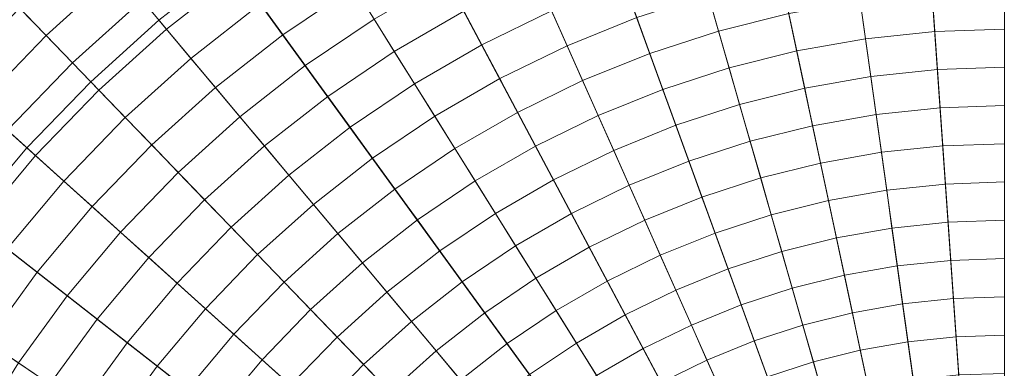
# Model space of a CAD drawing. Header units: centimetres. Extents: x -3.01 to 4.18, y -6.48 to 0.72.
# Tile 201 of 256: x -0.16 to 0.59, y -2.38 to -2.11. Entities that reach past the tile are written whole.
import ezdxf

# ---------------------------------------------------------------- set-up
doc = ezdxf.new("R2010")
doc.units = ezdxf.units.CM
doc.header["$LTSCALE"] = 2.54
doc.layers.add('Lucido design-1', color=7, linetype='Continuous')

# ---------------------------------------------------------------- blocks, each defined once
blk = doc.blocks.new('Gruppo-1')
at = {"color": 142, "linetype": 'Continuous', "lineweight": 9}
for points in [[(0.51664, -1.8839, -14.60843), (0.44727, -1.89119, -14.60843), (0.58636, -2.8809, -14.60843), (0.51664, -1.8839, -14.60843)], [(0.58636, -2.8809, -13.70118), (0.44727, -1.89119, -13.70118), (0.51664, -1.8839, -13.70118), (0.58636, -2.8809, -13.70118)], [(0.58636, -1.88146, -14.60843), (0.51664, -1.8839, -14.60843), (0.58636, -2.8809, -14.60843), (0.58636, -1.88146, -14.60843)], [(0.58636, -2.8809, -13.70118), (0.51664, -1.8839, -13.70118), (0.58636, -1.88146, -13.70118), (0.58636, -2.8809, -13.70118)], [(0.44727, -1.89119, -14.60843), (0.37857, -1.9033, -14.60843), (0.58636, -2.8809, -14.60843), (0.44727, -1.89119, -14.60843)], [(0.58636, -2.8809, -13.70118), (0.37857, -1.9033, -13.70118), (0.44727, -1.89119, -13.70118), (0.58636, -2.8809, -13.70118)], [(0.37857, -1.9033, -14.60843), (0.31088, -1.92018, -14.60843), (0.58636, -2.8809, -14.60843), (0.37857, -1.9033, -14.60843)], [(0.58636, -2.8809, -13.70118), (0.31088, -1.92018, -13.70118), (0.37857, -1.9033, -13.70118), (0.58636, -2.8809, -13.70118)], [(0.31088, -1.92018, -14.60843), (0.24453, -1.94174, -14.60843), (0.58636, -2.8809, -14.60843), (0.31088, -1.92018, -14.60843)], [(0.58636, -2.8809, -13.70118), (0.24453, -1.94174, -13.70118), (0.31088, -1.92018, -13.70118), (0.58636, -2.8809, -13.70118)], [(0.24453, -1.94174, -14.60843), (0.17985, -1.96787, -14.60843), (0.58636, -2.8809, -14.60843), (0.24453, -1.94174, -14.60843)], [(0.58636, -2.8809, -13.70118), (0.17985, -1.96787, -13.70118), (0.24453, -1.94174, -13.70118), (0.58636, -2.8809, -13.70118)], [(0.17985, -1.96787, -14.60843), (0.11715, -1.99845, -14.60843), (0.58636, -2.8809, -14.60843), (0.17985, -1.96787, -14.60843)], [(0.58636, -2.8809, -13.70118), (0.11715, -1.99845, -13.70118), (0.17985, -1.96787, -13.70118), (0.58636, -2.8809, -13.70118)], [(0.11715, -1.99845, -14.60843), (0.05674, -2.03333, -14.60843), (0.58636, -2.8809, -14.60843), (0.11715, -1.99845, -14.60843)], [(0.58636, -2.8809, -13.70118), (0.05674, -2.03333, -13.70118), (0.11715, -1.99845, -13.70118), (0.58636, -2.8809, -13.70118)], [(0.05674, -2.03333, -14.60843), (-0.00109, -2.07234, -14.60843), (0.58636, -2.8809, -14.60843), (0.05674, -2.03333, -14.60843)], [(0.58636, -2.8809, -13.70118), (-0.00109, -2.07234, -13.70118), (0.05674, -2.03333, -13.70118), (0.58636, -2.8809, -13.70118)], [(-0.00109, -2.07234, -14.60843), (-0.05606, -2.11529, -14.60843), (0.58636, -2.8809, -14.60843), (-0.00109, -2.07234, -14.60843)], [(-0.00109, -2.07234, -13.70118), (-0.05606, -2.11529, -13.70118), (-0.05606, -2.11529, -14.60843), (-0.00109, -2.07234, -14.60843), (-0.00109, -2.07234, -13.70118)], [(0.58636, -2.8809, -13.70118), (-0.05606, -2.11529, -13.70118), (-0.00109, -2.07234, -13.70118), (0.58636, -2.8809, -13.70118)], [(-0.05606, -2.11529, -14.60843), (-0.1079, -2.16196, -14.60843), (0.58636, -2.8809, -14.60843), (-0.05606, -2.11529, -14.60843)], [(-0.05606, -2.11529, -13.70118), (-0.1079, -2.16196, -13.70118), (-0.1079, -2.16196, -14.60843), (-0.05606, -2.11529, -14.60843), (-0.05606, -2.11529, -13.70118)], [(0.58636, -2.8809, -13.70118), (-0.1079, -2.16196, -13.70118), (-0.05606, -2.11529, -13.70118), (0.58636, -2.8809, -13.70118)], [(-0.1079, -2.16196, -14.60843), (-0.15636, -2.21215, -14.60843), (0.58636, -2.8809, -14.60843), (-0.1079, -2.16196, -14.60843)], [(-0.1079, -2.16196, -13.70118), (-0.15636, -2.21215, -13.70118), (-0.15636, -2.21215, -14.60843), (-0.1079, -2.16196, -14.60843), (-0.1079, -2.16196, -13.70118)], [(0.58636, -2.8809, -13.70118), (-0.15636, -2.21215, -13.70118), (-0.1079, -2.16196, -13.70118), (0.58636, -2.8809, -13.70118)], [(-0.15636, -2.21215, -14.60843), (-0.2012, -2.26558, -14.60843), (0.58636, -2.8809, -14.60843), (-0.15636, -2.21215, -14.60843)], [(-0.15636, -2.21215, -13.70118), (-0.2012, -2.26558, -13.70118), (-0.2012, -2.26558, -14.60843), (-0.15636, -2.21215, -14.60843), (-0.15636, -2.21215, -13.70118)], [(0.58636, -2.8809, -13.70118), (-0.2012, -2.26558, -13.70118), (-0.15636, -2.21215, -13.70118), (0.58636, -2.8809, -13.70118)], [(-0.2012, -2.26558, -14.60843), (-0.24221, -2.32202, -14.60843), (0.58636, -2.8809, -14.60843), (-0.2012, -2.26558, -14.60843)], [(0.58636, -2.8809, -13.70118), (-0.24221, -2.32202, -13.70118), (-0.2012, -2.26558, -13.70118), (0.58636, -2.8809, -13.70118)], [(-0.24221, -2.32202, -14.60843), (-0.27917, -2.38118, -14.60843), (0.58636, -2.8809, -14.60843), (-0.24221, -2.32202, -14.60843)], [(0.58636, -2.8809, -13.70118), (-0.27917, -2.38118, -13.70118), (-0.24221, -2.32202, -13.70118), (0.58636, -2.8809, -13.70118)]]:
    blk.add_polyline3d(points, dxfattribs=at)
for points in [[(0.58636, 0.71773, -13.70234), (0.33533, 0.70896, -13.70234), (0.58621, -2.87874, -13.70234), (0.58636, -2.87874, -13.70234)], [(0.33533, 0.70896, -13.70234), (0.08553, 0.68271, -13.70234), (0.58606, -2.87876, -13.70234), (0.58621, -2.87874, -13.70234)], [(0.08553, 0.68271, -13.70234), (-0.16184, 0.63909, -13.70234), (0.58591, -2.87878, -13.70234), (0.58606, -2.87876, -13.70234)], [(-0.16184, 0.63909, -13.70234), (-0.40555, 0.57832, -13.70234), (0.58577, -2.87882, -13.70234), (0.58591, -2.87878, -13.70234)], [(-0.40555, 0.57832, -13.70234), (-0.64444, 0.5007, -13.70234), (0.58562, -2.87887, -13.70234), (0.58577, -2.87882, -13.70234)], [(-0.64444, 0.5007, -13.70234), (-0.87733, 0.40661, -13.70234), (0.58548, -2.87892, -13.70234), (0.58562, -2.87887, -13.70234)], [(-0.87733, 0.40661, -13.70234), (-1.10309, 0.2965, -13.70234), (0.58535, -2.87899, -13.70234), (0.58548, -2.87892, -13.70234)], [(-1.10309, 0.2965, -13.70234), (-1.32062, 0.17091, -13.70234), (0.58522, -2.87906, -13.70234), (0.58535, -2.87899, -13.70234)], [(-1.32062, 0.17091, -13.70234), (-1.52886, 0.03045, -13.70234), (0.58509, -2.87915, -13.70234), (0.58522, -2.87906, -13.70234)], [(-1.52886, 0.03045, -13.70234), (-1.72679, -0.12419, -13.70234), (0.58497, -2.87924, -13.70234), (0.58509, -2.87915, -13.70234)], [(-1.72679, -0.12419, -13.70234), (-1.91345, -0.29226, -13.70234), (0.58486, -2.87934, -13.70234), (0.58497, -2.87924, -13.70234)], [(-1.91345, -0.29226, -13.70234), (-2.08794, -0.47295, -13.70234), (0.58475, -2.87945, -13.70234), (0.58486, -2.87934, -13.70234)], [(-2.08794, -0.47295, -13.70234), (-2.24939, -0.66536, -13.70234), (0.58466, -2.87957, -13.70234), (0.58475, -2.87945, -13.70234)], [(-2.24939, -0.66536, -13.70234), (-2.39704, -0.86857, -13.70234), (0.58457, -2.87969, -13.70234), (0.58466, -2.87957, -13.70234)], [(-2.39704, -0.86857, -13.70234), (-2.53014, -1.08159, -13.70234), (0.58449, -2.87982, -13.70234), (0.58457, -2.87969, -13.70234)], [(-2.53014, -1.08159, -13.70234), (-2.64806, -1.30336, -13.70234), (0.58442, -2.87995, -13.70234), (0.58449, -2.87982, -13.70234)], [(-2.64806, -1.30336, -13.70234), (-2.75023, -1.53283, -13.70234), (0.58436, -2.88009, -13.70234), (0.58442, -2.87995, -13.70234)], [(-2.75023, -1.53283, -13.70234), (-2.83614, -1.76886, -13.70234), (0.58431, -2.88023, -13.70234), (0.58436, -2.88009, -13.70234)], [(-2.83614, -1.76886, -13.70234), (-2.90537, -2.01031, -13.70234), (0.58426, -2.88038, -13.70234), (0.58431, -2.88023, -13.70234)], [(-2.90537, -2.01031, -13.70234), (-2.95759, -2.256, -13.70234), (0.58423, -2.88052, -13.70234), (0.58426, -2.88038, -13.70234)], [(-0.08746, -2.07787, -12.67824), (-0.14183, -2.12683, -12.67824), (-0.16188, -2.10607, -12.68249), (-0.10601, -2.05576, -12.68249)], [(0.00416, -2.07956, -12.67003), (-0.05032, -2.12213, -12.67003), (-0.0689, -2.09999, -12.67409), (-0.01283, -2.05619, -12.67409)], [(0.09212, -2.08994, -12.66223), (0.03815, -2.12635, -12.66223), (0.02115, -2.10295, -12.66608), (0.07679, -2.06542, -12.66608)], [(-0.0689, -2.09999, -12.67409), (-0.12177, -2.1476, -12.67409), (-0.14183, -2.12683, -12.67824), (-0.08746, -2.07787, -12.67824)], [(0.02115, -2.10295, -12.66608), (-0.03174, -2.14427, -12.66608), (-0.05032, -2.12213, -12.67003), (0.00416, -2.07956, -12.67003)], [(0.17567, -2.1085, -12.65482), (0.12279, -2.13903, -12.65482), (0.10745, -2.11448, -12.65847), (0.16208, -2.08294, -12.65847)], [(0.24233, -2.10819, -12.65127), (0.18926, -2.13407, -12.65127), (0.17567, -2.1085, -12.65482), (0.23055, -2.08173, -12.65482)], [(0.30698, -2.11329, -12.64782), (0.25411, -2.13465, -12.64782), (0.24233, -2.10819, -12.65127), (0.29707, -2.08607, -12.65127)], [(0.42255, -2.11023, -12.64447), (0.36919, -2.12353, -12.64447), (0.3612, -2.09567, -12.64782), (0.41652, -2.08188, -12.64782)], [(0.10745, -2.11448, -12.65847), (0.05515, -2.14975, -12.65847), (0.03815, -2.12635, -12.66223), (0.09212, -2.08994, -12.66223)], [(0.58636, -2.12201, -12.64122), (0.53342, -2.12386, -12.64122), (0.5314, -2.09493, -12.64447), (0.58636, -2.09301, -12.64447)], [(-0.05032, -2.12213, -12.67003), (-0.1017, -2.16839, -12.67003), (-0.12177, -2.1476, -12.67409), (-0.0689, -2.09999, -12.67409)], [(0.36919, -2.12353, -12.64447), (0.31689, -2.14053, -12.64447), (0.30698, -2.11329, -12.64782), (0.3612, -2.09567, -12.64782)], [(0.48074, -2.12939, -12.64122), (0.42858, -2.13859, -12.64122), (0.42255, -2.11023, -12.64447), (0.47671, -2.10068, -12.64447)], [(0.53342, -2.12386, -12.64122), (0.48074, -2.12939, -12.64122), (0.47671, -2.10068, -12.64447), (0.5314, -2.09493, -12.64447)], [(-0.14183, -2.12683, -12.67824), (-0.19266, -2.17946, -12.67824), (-0.21411, -2.16015, -12.68249), (-0.16188, -2.10607, -12.68249)], [(0.03815, -2.12635, -12.66223), (-0.01315, -2.16643, -12.66223), (-0.03174, -2.14427, -12.66608), (0.02115, -2.10295, -12.66608)], [(0.18926, -2.13407, -12.65127), (0.13813, -2.16359, -12.65127), (0.12279, -2.13903, -12.65482), (0.17567, -2.1085, -12.65482)], [(0.25411, -2.13465, -12.64782), (0.20286, -2.15965, -12.64782), (0.18926, -2.13407, -12.65127), (0.24233, -2.10819, -12.65127)], [(0.12279, -2.13903, -12.65482), (0.07217, -2.17317, -12.65482), (0.05515, -2.14975, -12.65847), (0.10745, -2.11448, -12.65847)], [(0.31689, -2.14053, -12.64447), (0.2659, -2.16113, -12.64447), (0.25411, -2.13465, -12.64782), (0.30698, -2.11329, -12.64782)], [(0.42858, -2.13859, -12.64122), (0.37718, -2.15141, -12.64122), (0.36919, -2.12353, -12.64447), (0.42255, -2.11023, -12.64447)], [(-0.03174, -2.14427, -12.66608), (-0.08162, -2.18918, -12.66608), (-0.1017, -2.16839, -12.67003), (-0.05032, -2.12213, -12.67003)], [(0.37718, -2.15141, -12.64122), (0.32681, -2.16777, -12.64122), (0.31689, -2.14053, -12.64447), (0.36919, -2.12353, -12.64447)], [(0.53545, -2.15279, -12.63807), (0.48478, -2.15812, -12.63807), (0.48074, -2.12939, -12.64122), (0.53342, -2.12386, -12.64122)], [(0.58636, -2.15101, -12.63807), (0.53545, -2.15279, -12.63807), (0.53342, -2.12386, -12.64122), (0.58636, -2.12201, -12.64122)], [(-0.12177, -2.1476, -12.67409), (-0.1712, -2.19879, -12.67409), (-0.19266, -2.17946, -12.67824), (-0.14183, -2.12683, -12.67824)], [(0.05515, -2.14975, -12.65847), (0.00545, -2.18859, -12.65847), (-0.01315, -2.16643, -12.66223), (0.03815, -2.12635, -12.66223)], [(0.48478, -2.15812, -12.63807), (0.43461, -2.16696, -12.63807), (0.42858, -2.13859, -12.64122), (0.48074, -2.12939, -12.64122)], [(0.13813, -2.16359, -12.65127), (0.08919, -2.1966, -12.65127), (0.07217, -2.17317, -12.65482), (0.12279, -2.13903, -12.65482)], [(0.20286, -2.15965, -12.64782), (0.15349, -2.18816, -12.64782), (0.13813, -2.16359, -12.65127), (0.18926, -2.13407, -12.65127)], [(0.2659, -2.16113, -12.64447), (0.21647, -2.18524, -12.64447), (0.20286, -2.15965, -12.64782), (0.25411, -2.13465, -12.64782)], [(0.43461, -2.16696, -12.63807), (0.38518, -2.17929, -12.63807), (0.37718, -2.15141, -12.64122), (0.42858, -2.13859, -12.64122)], [(-0.01315, -2.16643, -12.66223), (-0.06153, -2.20999, -12.66223), (-0.08162, -2.18918, -12.66608), (-0.03174, -2.14427, -12.66608)], [(0.32681, -2.16777, -12.64122), (0.27769, -2.18762, -12.64122), (0.2659, -2.16113, -12.64447), (0.31689, -2.14053, -12.64447)], [(-0.1017, -2.16839, -12.67003), (-0.14973, -2.21812, -12.67003), (-0.1712, -2.19879, -12.67409), (-0.12177, -2.1476, -12.67409)], [(0.07217, -2.17317, -12.65482), (0.02405, -2.21076, -12.65482), (0.00545, -2.18859, -12.65847), (0.05515, -2.14975, -12.65847)], [(0.38518, -2.17929, -12.63807), (0.33673, -2.19503, -12.63807), (0.32681, -2.16777, -12.64122), (0.37718, -2.15141, -12.64122)], [(0.53747, -2.18174, -12.63502), (0.48882, -2.18685, -12.63502), (0.48478, -2.15812, -12.63807), (0.53545, -2.15279, -12.63807)], [(0.58636, -2.18003, -12.63502), (0.53747, -2.18174, -12.63502), (0.53545, -2.15279, -12.63807), (0.58636, -2.15101, -12.63807)], [(0.21647, -2.18524, -12.64447), (0.16885, -2.21273, -12.64447), (0.15349, -2.18816, -12.64782), (0.20286, -2.15965, -12.64782)], [(0.27769, -2.18762, -12.64122), (0.23008, -2.21084, -12.64122), (0.21647, -2.18524, -12.64447), (0.2659, -2.16113, -12.64447)], [(0.48882, -2.18685, -12.63502), (0.44064, -2.19535, -12.63502), (0.43461, -2.16696, -12.63807), (0.48478, -2.15812, -12.63807)], [(-0.08162, -2.18918, -12.66608), (-0.12825, -2.23746, -12.66608), (-0.14973, -2.21812, -12.67003), (-0.1017, -2.16839, -12.67003)], [(0.00545, -2.18859, -12.65847), (-0.04143, -2.2308, -12.65847), (-0.06153, -2.20999, -12.66223), (-0.01315, -2.16643, -12.66223)], [(0.15349, -2.18816, -12.64782), (0.10622, -2.22004, -12.64782), (0.08919, -2.1966, -12.65127), (0.13813, -2.16359, -12.65127)], [(0.33673, -2.19503, -12.63807), (0.28949, -2.21412, -12.63807), (0.27769, -2.18762, -12.64122), (0.32681, -2.16777, -12.64122)], [(0.44064, -2.19535, -12.63502), (0.39318, -2.20718, -12.63502), (0.38518, -2.17929, -12.63807), (0.43461, -2.16696, -12.63807)], [(0.08919, -2.1966, -12.65127), (0.04267, -2.23295, -12.65127), (0.02405, -2.21076, -12.65482), (0.07217, -2.17317, -12.65482)], [(0.39318, -2.20718, -12.63502), (0.34665, -2.2223, -12.63502), (0.33673, -2.19503, -12.63807), (0.38518, -2.17929, -12.63807)], [(0.5395, -2.21069, -12.63207), (0.49286, -2.21559, -12.63207), (0.48882, -2.18685, -12.63502), (0.53747, -2.18174, -12.63502)], [(0.58636, -2.20906, -12.63207), (0.5395, -2.21069, -12.63207), (0.53747, -2.18174, -12.63502), (0.58636, -2.18003, -12.63502)], [(-0.06153, -2.20999, -12.66223), (-0.10675, -2.25681, -12.66223), (-0.12825, -2.23746, -12.66608), (-0.08162, -2.18918, -12.66608)], [(0.02405, -2.21076, -12.65482), (-0.02132, -2.25162, -12.65482), (-0.04143, -2.2308, -12.65847), (0.00545, -2.18859, -12.65847)], [(0.16885, -2.21273, -12.64447), (0.12325, -2.24349, -12.64447), (0.10622, -2.22004, -12.64782), (0.15349, -2.18816, -12.64782)], [(0.23008, -2.21084, -12.64122), (0.18421, -2.23732, -12.64122), (0.16885, -2.21273, -12.64447), (0.21647, -2.18524, -12.64447)], [(0.28949, -2.21412, -12.63807), (0.2437, -2.23645, -12.63807), (0.23008, -2.21084, -12.64122), (0.27769, -2.18762, -12.64122)], [(0.49286, -2.21559, -12.63207), (0.44668, -2.22374, -12.63207), (0.44064, -2.19535, -12.63502), (0.48882, -2.18685, -12.63502)], [(-0.14973, -2.21812, -12.67003), (-0.19417, -2.27108, -12.67003), (-0.21694, -2.25329, -12.67409), (-0.1712, -2.19879, -12.67409)], [(0.10622, -2.22004, -12.64782), (0.06129, -2.25514, -12.64782), (0.04267, -2.23295, -12.65127), (0.08919, -2.1966, -12.65127)], [(0.34665, -2.2223, -12.63502), (0.30129, -2.24062, -12.63502), (0.28949, -2.21412, -12.63807), (0.33673, -2.19503, -12.63807)], [(0.44668, -2.22374, -12.63207), (0.40118, -2.23508, -12.63207), (0.39318, -2.20718, -12.63502), (0.44064, -2.19535, -12.63502)], [(-0.04143, -2.2308, -12.65847), (-0.08525, -2.27618, -12.65847), (-0.10675, -2.25681, -12.66223), (-0.06153, -2.20999, -12.66223)], [(0.04267, -2.23295, -12.65127), (-0.00121, -2.27245, -12.65127), (-0.02132, -2.25162, -12.65482), (0.02405, -2.21076, -12.65482)], [(0.18421, -2.23732, -12.64122), (0.1403, -2.26694, -12.64122), (0.12325, -2.24349, -12.64447), (0.16885, -2.21273, -12.64447)], [(0.2437, -2.23645, -12.63807), (0.19958, -2.26192, -12.63807), (0.18421, -2.23732, -12.64122), (0.23008, -2.21084, -12.64122)], [(0.30129, -2.24062, -12.63502), (0.25732, -2.26207, -12.63502), (0.2437, -2.23645, -12.63807), (0.28949, -2.21412, -12.63807)], [(0.40118, -2.23508, -12.63207), (0.35658, -2.24957, -12.63207), (0.34665, -2.2223, -12.63502), (0.39318, -2.20718, -12.63502)], [(0.54152, -2.23966, -12.62922), (0.4969, -2.24435, -12.62922), (0.49286, -2.21559, -12.63207), (0.5395, -2.21069, -12.63207)], [(0.58636, -2.23809, -12.62922), (0.54152, -2.23966, -12.62922), (0.5395, -2.21069, -12.63207), (0.58636, -2.20906, -12.63207)], [(-0.12825, -2.23746, -12.66608), (-0.17139, -2.28888, -12.66608), (-0.19417, -2.27108, -12.67003), (-0.14973, -2.21812, -12.67003)], [(0.12325, -2.24349, -12.64447), (0.07992, -2.27734, -12.64447), (0.06129, -2.25514, -12.64782), (0.10622, -2.22004, -12.64782)], [(0.4969, -2.24435, -12.62922), (0.45271, -2.25214, -12.62922), (0.44668, -2.22374, -12.63207), (0.49286, -2.21559, -12.63207)], [(0.35658, -2.24957, -12.63207), (0.3131, -2.26714, -12.63207), (0.30129, -2.24062, -12.63502), (0.34665, -2.2223, -12.63502)], [(0.45271, -2.25214, -12.62922), (0.40918, -2.26299, -12.62922), (0.40118, -2.23508, -12.63207), (0.44668, -2.22374, -12.63207)], [(-0.02132, -2.25162, -12.65482), (-0.06374, -2.29554, -12.65482), (-0.08525, -2.27618, -12.65847), (-0.04143, -2.2308, -12.65847)], [(0.06129, -2.25514, -12.64782), (0.01892, -2.29329, -12.64782), (-0.00121, -2.27245, -12.65127), (0.04267, -2.23295, -12.65127)], [(0.25732, -2.26207, -12.63502), (0.21496, -2.28653, -12.63502), (0.19958, -2.26192, -12.63807), (0.2437, -2.23645, -12.63807)], [(0.40918, -2.26299, -12.62922), (0.36651, -2.27686, -12.62922), (0.35658, -2.24957, -12.63207), (0.40118, -2.23508, -12.63207)], [(-0.10675, -2.25681, -12.66223), (-0.1486, -2.30668, -12.66223), (-0.17139, -2.28888, -12.66608), (-0.12825, -2.23746, -12.66608)], [(0.1403, -2.26694, -12.64122), (0.09856, -2.29955, -12.64122), (0.07992, -2.27734, -12.64447), (0.12325, -2.24349, -12.64447)], [(0.19958, -2.26192, -12.63807), (0.15735, -2.29041, -12.63807), (0.1403, -2.26694, -12.64122), (0.18421, -2.23732, -12.64122)], [(0.3131, -2.26714, -12.63207), (0.27095, -2.2877, -12.63207), (0.25732, -2.26207, -12.63502), (0.30129, -2.24062, -12.63502)], [(0.50094, -2.27311, -12.62648), (0.45875, -2.28055, -12.62648), (0.45271, -2.25214, -12.62922), (0.4969, -2.24435, -12.62922)], [(0.54355, -2.26863, -12.62648), (0.50094, -2.27311, -12.62648), (0.4969, -2.24435, -12.62922), (0.54152, -2.23966, -12.62922)], [(0.58636, -2.26714, -12.62648), (0.54355, -2.26863, -12.62648), (0.54152, -2.23966, -12.62922), (0.58636, -2.23809, -12.62922)], [(-0.00121, -2.27245, -12.65127), (-0.04222, -2.31492, -12.65127), (-0.06374, -2.29554, -12.65482), (-0.02132, -2.25162, -12.65482)], [(0.36651, -2.27686, -12.62922), (0.32491, -2.29367, -12.62922), (0.3131, -2.26714, -12.63207), (0.35658, -2.24957, -12.63207)], [(-2.95759, -2.256, -13.70234), (-2.99255, -2.50474, -13.70234), (0.58421, -2.88067, -13.70234), (0.58423, -2.88052, -13.70234)], [(-0.08525, -2.27618, -12.65847), (-0.1258, -2.3245, -12.65847), (-0.1486, -2.30668, -12.66223), (-0.10675, -2.25681, -12.66223)], [(0.07992, -2.27734, -12.64447), (0.03905, -2.31414, -12.64447), (0.01892, -2.29329, -12.64782), (0.06129, -2.25514, -12.64782)], [(0.45875, -2.28055, -12.62648), (0.41719, -2.29092, -12.62648), (0.40918, -2.26299, -12.62922), (0.45271, -2.25214, -12.62922)], [(0.21496, -2.28653, -12.63502), (0.1744, -2.31388, -12.63502), (0.15735, -2.29041, -12.63807), (0.19958, -2.26192, -12.63807)], [(0.27095, -2.2877, -12.63207), (0.23034, -2.31114, -12.63207), (0.21496, -2.28653, -12.63502), (0.25732, -2.26207, -12.63502)], [(0.41719, -2.29092, -12.62648), (0.37644, -2.30415, -12.62648), (0.36651, -2.27686, -12.62922), (0.40918, -2.26299, -12.62922)], [(0.01892, -2.29329, -12.64782), (-0.02069, -2.33431, -12.64782), (-0.04222, -2.31492, -12.65127), (-0.00121, -2.27245, -12.65127)], [(0.15735, -2.29041, -12.63807), (0.1172, -2.32177, -12.63807), (0.09856, -2.29955, -12.64122), (0.1403, -2.26694, -12.64122)], [(0.32491, -2.29367, -12.62922), (0.28458, -2.31334, -12.62922), (0.27095, -2.2877, -12.63207), (0.3131, -2.26714, -12.63207)], [(0.50499, -2.30189, -12.62383), (0.46479, -2.30897, -12.62383), (0.45875, -2.28055, -12.62648), (0.50094, -2.27311, -12.62648)], [(0.54557, -2.29762, -12.62383), (0.50499, -2.30189, -12.62383), (0.50094, -2.27311, -12.62648), (0.54355, -2.26863, -12.62648)], [(0.58636, -2.2962, -12.62383), (0.54557, -2.29762, -12.62383), (0.54355, -2.26863, -12.62648), (0.58636, -2.26714, -12.62648)], [(-0.06374, -2.29554, -12.65482), (-0.10299, -2.34232, -12.65482), (-0.1258, -2.3245, -12.65847), (-0.08525, -2.27618, -12.65847)], [(0.09856, -2.29955, -12.64122), (0.05919, -2.335, -12.64122), (0.03905, -2.31414, -12.64447), (0.07992, -2.27734, -12.64447)], [(0.37644, -2.30415, -12.62648), (0.33672, -2.3202, -12.62648), (0.32491, -2.29367, -12.62922), (0.36651, -2.27686, -12.62922)], [(0.46479, -2.30897, -12.62383), (0.4252, -2.31885, -12.62383), (0.41719, -2.29092, -12.62648), (0.45875, -2.28055, -12.62648)], [(-0.1486, -2.30668, -12.66223), (-0.18686, -2.35935, -12.66223), (-0.21084, -2.34318, -12.66608), (-0.17139, -2.28888, -12.66608)], [(0.23034, -2.31114, -12.63207), (0.19146, -2.33737, -12.63207), (0.1744, -2.31388, -12.63502), (0.21496, -2.28653, -12.63502)], [(0.28458, -2.31334, -12.62922), (0.24573, -2.33577, -12.62922), (0.23034, -2.31114, -12.63207), (0.27095, -2.2877, -12.63207)], [(-0.04222, -2.31492, -12.65127), (-0.08017, -2.36015, -12.65127), (-0.10299, -2.34232, -12.65482), (-0.06374, -2.29554, -12.65482)], [(0.03905, -2.31414, -12.64447), (0.00085, -2.3537, -12.64447), (-0.02069, -2.33431, -12.64782), (0.01892, -2.29329, -12.64782)], [(0.1744, -2.31388, -12.63502), (0.13585, -2.344, -12.63502), (0.1172, -2.32177, -12.63807), (0.15735, -2.29041, -12.63807)], [(0.33672, -2.3202, -12.62648), (0.29822, -2.33898, -12.62648), (0.28458, -2.31334, -12.62922), (0.32491, -2.29367, -12.62922)], [(0.4252, -2.31885, -12.62383), (0.38638, -2.33146, -12.62383), (0.37644, -2.30415, -12.62648), (0.41719, -2.29092, -12.62648)], [(0.58636, -2.32526, -12.62129), (0.5476, -2.32661, -12.62129), (0.54557, -2.29762, -12.62383), (0.58636, -2.2962, -12.62383)], [(0.1172, -2.32177, -12.63807), (0.07934, -2.35586, -12.63807), (0.05919, -2.335, -12.64122), (0.09856, -2.29955, -12.64122)], [(0.38638, -2.33146, -12.62383), (0.34854, -2.34675, -12.62383), (0.33672, -2.3202, -12.62648), (0.37644, -2.30415, -12.62648)], [(0.50903, -2.33067, -12.62129), (0.47084, -2.3374, -12.62129), (0.46479, -2.30897, -12.62383), (0.50499, -2.30189, -12.62383)], [(0.5476, -2.32661, -12.62129), (0.50903, -2.33067, -12.62129), (0.50499, -2.30189, -12.62383), (0.54557, -2.29762, -12.62383)], [(-0.1258, -2.3245, -12.65847), (-0.16288, -2.37553, -12.65847), (-0.18686, -2.35935, -12.66223), (-0.1486, -2.30668, -12.66223)], [(0.24573, -2.33577, -12.62922), (0.20853, -2.36086, -12.62922), (0.19146, -2.33737, -12.63207), (0.23034, -2.31114, -12.63207)], [(0.47084, -2.3374, -12.62129), (0.43321, -2.34678, -12.62129), (0.4252, -2.31885, -12.62383), (0.46479, -2.30897, -12.62383)], [(-0.02069, -2.33431, -12.64782), (-0.05734, -2.37798, -12.64782), (-0.08017, -2.36015, -12.65127), (-0.04222, -2.31492, -12.65127)], [(0.05919, -2.335, -12.64122), (0.0224, -2.3731, -12.64122), (0.00085, -2.3537, -12.64447), (0.03905, -2.31414, -12.64447)], [(0.19146, -2.33737, -12.63207), (0.15451, -2.36624, -12.63207), (0.13585, -2.344, -12.63502), (0.1744, -2.31388, -12.63502)], [(0.29822, -2.33898, -12.62648), (0.26112, -2.3604, -12.62648), (0.24573, -2.33577, -12.62922), (0.28458, -2.31334, -12.62922)], [(0.43321, -2.34678, -12.62129), (0.39632, -2.35877, -12.62129), (0.38638, -2.33146, -12.62383), (0.4252, -2.31885, -12.62383)], [(-0.10299, -2.34232, -12.65482), (-0.13888, -2.39172, -12.65482), (-0.16288, -2.37553, -12.65847), (-0.1258, -2.3245, -12.65847)], [(0.13585, -2.344, -12.63502), (0.0995, -2.37674, -12.63502), (0.07934, -2.35586, -12.63807), (0.1172, -2.32177, -12.63807)], [(0.34854, -2.34675, -12.62383), (0.31186, -2.36464, -12.62383), (0.29822, -2.33898, -12.62648), (0.33672, -2.3202, -12.62648)], [(0.54963, -2.35562, -12.61884), (0.51308, -2.35946, -12.61884), (0.50903, -2.33067, -12.62129), (0.5476, -2.32661, -12.62129)], [(0.58636, -2.35433, -12.61884), (0.54963, -2.35562, -12.61884), (0.5476, -2.32661, -12.62129), (0.58636, -2.32526, -12.62129)], [(0.39632, -2.35877, -12.62129), (0.36036, -2.3733, -12.62129), (0.34854, -2.34675, -12.62383), (0.38638, -2.33146, -12.62383)], [(0.51308, -2.35946, -12.61884), (0.47688, -2.36584, -12.61884), (0.47084, -2.3374, -12.62129), (0.50903, -2.33067, -12.62129)], [(0.00085, -2.3537, -12.64447), (-0.0345, -2.39583, -12.64447), (-0.05734, -2.37798, -12.64782), (-0.02069, -2.33431, -12.64782)], [(0.07934, -2.35586, -12.63807), (0.04395, -2.39251, -12.63807), (0.0224, -2.3731, -12.64122), (0.05919, -2.335, -12.64122)], [(0.20853, -2.36086, -12.62922), (0.17317, -2.38848, -12.62922), (0.15451, -2.36624, -12.63207), (0.19146, -2.33737, -12.63207)], [(0.26112, -2.3604, -12.62648), (0.2256, -2.38436, -12.62648), (0.20853, -2.36086, -12.62922), (0.24573, -2.33577, -12.62922)], [(0.31186, -2.36464, -12.62383), (0.27652, -2.38504, -12.62383), (0.26112, -2.3604, -12.62648), (0.29822, -2.33898, -12.62648)], [(0.47688, -2.36584, -12.61884), (0.44122, -2.37473, -12.61884), (0.43321, -2.34678, -12.62129), (0.47084, -2.3374, -12.62129)], [(-0.08017, -2.36015, -12.65127), (-0.11487, -2.40791, -12.65127), (-0.13888, -2.39172, -12.65482), (-0.10299, -2.34232, -12.65482)], [(0.15451, -2.36624, -12.63207), (0.11966, -2.39762, -12.63207), (0.0995, -2.37674, -12.63502), (0.13585, -2.344, -12.63502)], [(0.36036, -2.3733, -12.62129), (0.3255, -2.3903, -12.62129), (0.31186, -2.36464, -12.62383), (0.34854, -2.34675, -12.62383)], [(0.44122, -2.37473, -12.61884), (0.40627, -2.38609, -12.61884), (0.39632, -2.35877, -12.62129), (0.43321, -2.34678, -12.62129)], [(0.0224, -2.3731, -12.64122), (-0.01165, -2.41368, -12.64122), (-0.0345, -2.39583, -12.64447), (0.00085, -2.3537, -12.64447)], [(0.0995, -2.37674, -12.63502), (0.06551, -2.41193, -12.63502), (0.04395, -2.39251, -12.63807), (0.07934, -2.35586, -12.63807)], [(0.55166, -2.38463, -12.6165), (0.51712, -2.38826, -12.6165), (0.51308, -2.35946, -12.61884), (0.54963, -2.35562, -12.61884)], [(0.58636, -2.38342, -12.6165), (0.55166, -2.38463, -12.6165), (0.54963, -2.35562, -12.61884), (0.58636, -2.35433, -12.61884)], [(-0.05734, -2.37798, -12.64782), (-0.09085, -2.42411, -12.64782), (-0.11487, -2.40791, -12.65127), (-0.08017, -2.36015, -12.65127)], [(0.2256, -2.38436, -12.62648), (0.19184, -2.41073, -12.62648), (0.17317, -2.38848, -12.62922), (0.20853, -2.36086, -12.62922)], [(0.27652, -2.38504, -12.62383), (0.24268, -2.40786, -12.62383), (0.2256, -2.38436, -12.62648), (0.26112, -2.3604, -12.62648)], [(0.40627, -2.38609, -12.61884), (0.37219, -2.39986, -12.61884), (0.36036, -2.3733, -12.62129), (0.39632, -2.35877, -12.62129)], [(0.51712, -2.38826, -12.6165), (0.48293, -2.39429, -12.6165), (0.47688, -2.36584, -12.61884), (0.51308, -2.35946, -12.61884)], [(0.17317, -2.38848, -12.62922), (0.13983, -2.4185, -12.62922), (0.11966, -2.39762, -12.63207), (0.15451, -2.36624, -12.63207)], [(0.3255, -2.3903, -12.62129), (0.29192, -2.40969, -12.62129), (0.27652, -2.38504, -12.62383), (0.31186, -2.36464, -12.62383)], [(0.48293, -2.39429, -12.6165), (0.44924, -2.40269, -12.6165), (0.44122, -2.37473, -12.61884), (0.47688, -2.36584, -12.61884)], [(-0.13888, -2.39172, -12.65482), (-0.17124, -2.4435, -12.65482), (-0.1963, -2.42903, -12.65847), (-0.16288, -2.37553, -12.65847)], [(-0.0345, -2.39583, -12.64447), (-0.06682, -2.44032, -12.64447), (-0.09085, -2.42411, -12.64782), (-0.05734, -2.37798, -12.64782)], [(0.04395, -2.39251, -12.63807), (0.0112, -2.43154, -12.63807), (-0.01165, -2.41368, -12.64122), (0.0224, -2.3731, -12.64122)], [(0.11966, -2.39762, -12.63207), (0.08709, -2.43135, -12.63207), (0.06551, -2.41193, -12.63502), (0.0995, -2.37674, -12.63502)], [(0.37219, -2.39986, -12.61884), (0.33915, -2.41597, -12.61884), (0.3255, -2.3903, -12.62129), (0.36036, -2.3733, -12.62129)], [(0.44924, -2.40269, -12.6165), (0.41621, -2.41342, -12.6165), (0.40627, -2.38609, -12.61884), (0.44122, -2.37473, -12.61884)]]:
    blk.add_3dface(points, dxfattribs=at)

msp = doc.modelspace()

# ---------------------------------------------------------------- block references
at = {"layer": 'Lucido design-1', "color": 7}
msp.add_blockref('Gruppo-1', (0, 0), dxfattribs=at)

doc.saveas('drawing.dxf')
